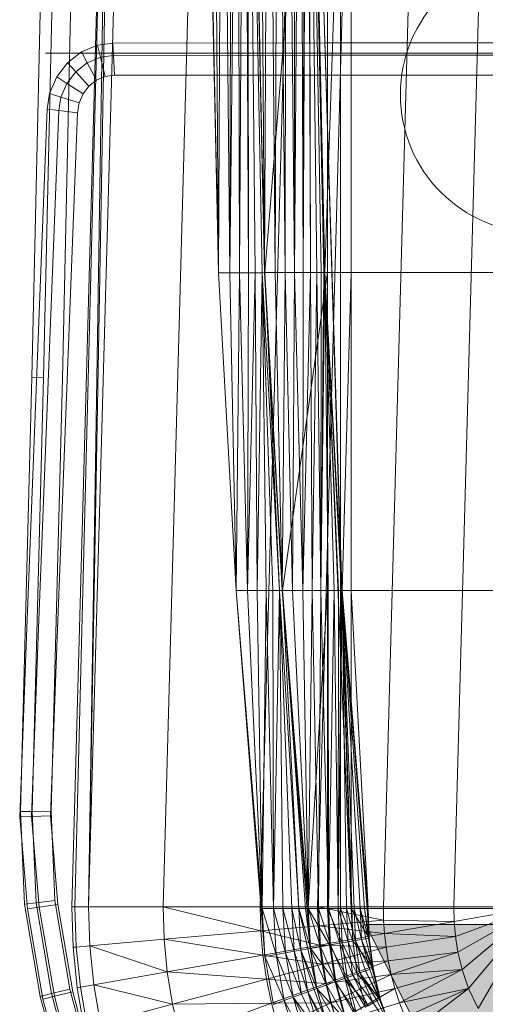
# Model space of a CAD drawing. Header units: metres. Extents: x 391.1 to 430.4, y 12.7 to 28.9.
# Tile 90 of 153: x 404.594 to 404.762, y 27.515 to 27.87. Entities that reach past the tile are written whole.
import ezdxf

# ---------------------------------------------------------------- set-up
doc = ezdxf.new("R2010")
doc.units = ezdxf.units.M
doc.layers.add('A-DETL-____-MBND', color=7, linetype='Continuous', lineweight=18)
doc.layers.add('A-GENM-____-OTLN', color=7, linetype='Continuous', lineweight=18)

# ---------------------------------------------------------------- blocks, each defined once
blk = doc.blocks.new('Family - Inodor PB-155417-01_FON_P0')
at = {"layer": 'A-DETL-____-MBND', "color": 253, "true_color": 0xaaaaaa}
for p, q in [((0.02769, 0.72747), (0.02057, 0.40793)), ((0.02769, 0.72747), (0.02057, 0.40793)), ((0.03191, 0.72725), (0.02479, 0.40776)), ((0.03191, 0.72725), (0.02479, 0.40776)), ((0.03874, 0.72691), (0.03162, 0.40749)), ((0.03874, 0.72691), (0.03162, 0.40749)), ((0.03494, 0.21652), (0.04902, 0.7262)), ((0.04902, 0.7262), (0.03612, 0.21652)), ((0.04902, 0.7262), (0.04107, 0.21652)), ((0.0502, 0.7262), (0.04107, 0.21652)), ((0.05515, 0.7262), (0.04107, 0.21652)), ((0.08204, 0.7262), (0.06796, 0.21652)), ((0.08802, 0.44565), (0.08189, 0.7262)), ((0.10461, 0.44571), (0.09848, 0.7262)), ((0.11707, 0.7262), (0.10299, 0.21652)), ((0.13782, 0.7262), (0.12375, 0.21652)), ((0.16159, 0.7262), (0.14752, 0.21652)), ((0.18701, 0.7262), (0.17293, 0.21652)), ((0.08202, 0.72555), (0.08802, 0.44565)), ((0.08202, 0.72555), (0.08802, 0.44565)), ((0.08578, 0.72555), (0.08802, 0.44565)), ((0.08578, 0.72555), (0.08802, 0.44565)), ((0.0892, 0.72555), (0.08802, 0.44565)), ((0.08802, 0.44565), (0.0892, 0.72555)), ((0.0892, 0.72555), (0.09212, 0.44566)), ((0.0892, 0.72555), (0.09212, 0.44566)), ((0.09248, 0.72555), (0.09212, 0.44566)), ((0.09212, 0.44566), (0.09248, 0.72555)), ((0.09212, 0.44566), (0.09491, 0.72555)), ((0.09212, 0.44566), (0.09491, 0.72555)), ((0.09491, 0.72555), (0.09554, 0.44566)), ((0.09491, 0.72555), (0.09554, 0.44566)), ((0.09737, 0.72555), (0.09554, 0.44566)), ((0.09554, 0.44566), (0.09737, 0.72555)), ((0.09737, 0.72555), (0.09882, 0.44566)), ((0.09737, 0.72555), (0.09882, 0.44566)), ((0.09837, 0.72555), (0.09882, 0.44566)), ((0.09837, 0.72555), (0.10126, 0.44566)), ((0.09837, 0.72555), (0.09882, 0.44566)), ((0.09837, 0.72555), (0.10371, 0.44566)), ((0.09837, 0.72555), (0.10126, 0.44566)), ((0.09837, 0.72555), (0.10471, 0.44572)), ((0.09837, 0.72555), (0.10371, 0.44566)), ((0.09837, 0.72555), (0.10471, 0.44572)), ((0.09861, 0.7256), (0.10461, 0.44571)), ((0.09861, 0.7256), (0.10461, 0.44571)), ((0.10238, 0.7256), (0.10461, 0.44571)), ((0.10238, 0.7256), (0.10461, 0.44571)), ((0.10604, 0.7256), (0.10461, 0.44571)), ((0.10461, 0.44571), (0.10604, 0.7256)), ((0.12737, 0.72561), (0.10471, 0.44572)), ((0.10471, 0.44572), (0.12737, 0.72561)), ((0.10604, 0.7256), (0.10839, 0.44571)), ((0.10604, 0.7256), (0.10839, 0.44571)), ((0.10947, 0.7256), (0.10839, 0.44571)), ((0.10839, 0.44571), (0.10947, 0.7256)), ((0.10947, 0.7256), (0.11204, 0.44571)), ((0.10947, 0.7256), (0.11204, 0.44571)), ((0.11257, 0.7256), (0.11204, 0.44571)), ((0.11204, 0.44571), (0.11257, 0.7256)), ((0.11257, 0.7256), (0.11547, 0.44571)), ((0.11257, 0.7256), (0.11547, 0.44571)), ((0.11525, 0.7256), (0.11547, 0.44571)), ((0.11525, 0.7256), (0.11547, 0.44571)), ((0.11742, 0.7256), (0.11547, 0.44571)), ((0.11547, 0.44571), (0.11742, 0.7256)), ((0.11742, 0.7256), (0.11858, 0.44571)), ((0.11742, 0.7256), (0.11858, 0.44571)), ((0.11902, 0.7256), (0.11858, 0.44571)), ((0.11858, 0.44571), (0.11902, 0.7256)), ((0.11858, 0.44571), (0.12, 0.7256)), ((0.11858, 0.44571), (0.12, 0.7256)), ((0.12, 0.7256), (0.12125, 0.44571)), ((0.12, 0.7256), (0.12125, 0.44571)), ((0.12032, 0.7256), (0.12632, 0.44571)), ((0.12032, 0.7256), (0.13594, 0.21593)), ((0.12032, 0.7256), (0.12632, 0.44571)), ((0.12032, 0.7256), (0.13594, 0.21593)), ((0.12032, 0.7256), (0.13646, 0.2042)), ((0.12032, 0.7256), (0.12632, 0.44571)), ((0.12032, 0.7256), (0.12125, 0.44571)), ((0.12032, 0.7256), (0.12343, 0.44571)), ((0.12032, 0.7256), (0.12125, 0.44571)), ((0.12032, 0.7256), (0.12503, 0.44571)), ((0.12032, 0.7256), (0.12343, 0.44571)), ((0.12032, 0.7256), (0.12601, 0.44571)), ((0.12032, 0.7256), (0.12503, 0.44571)), ((0.12032, 0.7256), (0.12632, 0.44571)), ((0.12032, 0.7256), (0.12601, 0.44571)), ((0.13594, 0.72561), (0.12632, 0.44571)), ((0.12632, 0.44571), (0.13594, 0.72561)), ((0.12737, 0.72561), (0.12737, 0.44571)), ((0.12737, 0.72561), (0.12737, 0.44571)), ((0.13205, 0.72561), (0.13205, 0.44571)), ((0.13205, 0.72561), (0.13205, 0.44571)), ((0.13594, 0.72561), (0.13594, 0.44571)), ((0.13594, 0.72561), (0.13594, 0.44571)), ((0.13594, 0.44571), (0.13594, 0.72561)), ((0.13594, 0.72561), (0.13594, 0.44571)), ((0.03847, 0.52548), (0.04426, 0.52793)), ((0.03847, 0.52548), (0.04426, 0.52793)), ((0.04426, 0.52793), (0.04975, 0.52867)), ((0.04426, 0.52793), (0.04975, 0.52867)), ((0.04426, 0.52793), (0.04534, 0.52359)), ((0.04534, 0.52359), (0.04426, 0.52793)), ((0.04975, 0.52867), (0.12668, 0.52871)), ((0.04975, 0.52867), (0.12668, 0.52871)), ((0.04975, 0.52867), (0.05002, 0.52422)), ((0.05002, 0.52422), (0.04975, 0.52867)), ((0.12668, 0.52871), (0.27914, 0.52871)), ((0.12668, 0.52871), (0.27914, 0.52871)), ((0.03345, 0.52157), (0.03847, 0.52548)), ((0.03345, 0.52157), (0.03847, 0.52548)), ((0.03847, 0.52548), (0.04055, 0.52156)), ((0.04055, 0.52156), (0.03847, 0.52548)), ((0.04055, 0.52156), (0.04534, 0.52359)), ((0.04055, 0.52156), (0.04534, 0.52359)), ((0.04534, 0.52359), (0.05002, 0.52422)), ((0.04534, 0.52359), (0.05002, 0.52422)), ((0.04534, 0.52359), (0.04707, 0.51657)), ((0.04707, 0.51657), (0.04534, 0.52359)), ((0.05002, 0.52422), (0.12668, 0.52427)), ((0.05002, 0.52422), (0.12668, 0.52427)), ((0.05002, 0.52422), (0.05045, 0.51703)), ((0.05045, 0.51703), (0.05002, 0.52422)), ((0.12668, 0.52427), (0.27914, 0.52427)), ((0.12668, 0.52427), (0.27914, 0.52427)), ((0.02953, 0.51645), (0.03345, 0.52157)), ((0.02953, 0.51645), (0.03345, 0.52157)), ((0.03345, 0.52157), (0.0364, 0.51833)), ((0.0364, 0.51833), (0.03345, 0.52157)), ((0.0364, 0.51833), (0.04055, 0.52156)), ((0.0364, 0.51833), (0.04055, 0.52156)), ((0.04055, 0.52156), (0.04391, 0.51523)), ((0.04391, 0.51523), (0.04055, 0.52156)), ((0.02697, 0.51046), (0.02953, 0.51645)), ((0.02697, 0.51046), (0.02953, 0.51645)), ((0.02953, 0.51645), (0.03316, 0.5141)), ((0.03316, 0.5141), (0.02953, 0.51645)), ((0.03316, 0.5141), (0.0364, 0.51833)), ((0.03316, 0.5141), (0.0364, 0.51833)), ((0.0364, 0.51833), (0.04118, 0.5131)), ((0.04118, 0.5131), (0.0364, 0.51833)), ((0.04707, 0.51657), (0.04391, 0.51523)), ((0.04391, 0.51523), (0.04707, 0.51657)), ((0.04707, 0.51657), (0.04391, 0.51523)), ((0.04707, 0.51657), (0.04391, 0.51523)), ((0.05045, 0.51703), (0.04707, 0.51657)), ((0.04707, 0.51657), (0.05045, 0.51703)), ((0.05045, 0.51703), (0.04707, 0.51657)), ((0.05045, 0.51703), (0.04707, 0.51657)), ((0.12668, 0.51707), (0.05045, 0.51703)), ((0.05045, 0.51703), (0.12668, 0.51707)), ((0.12668, 0.51707), (0.05045, 0.51703)), ((0.12668, 0.51707), (0.05045, 0.51703)), ((0.27914, 0.51707), (0.12668, 0.51707)), ((0.12668, 0.51707), (0.27914, 0.51707)), ((0.27914, 0.51707), (0.12668, 0.51707)), ((0.27914, 0.51707), (0.12668, 0.51707)), ((0.03104, 0.50915), (0.03316, 0.5141)), ((0.03104, 0.50915), (0.03316, 0.5141)), ((0.03316, 0.5141), (0.03904, 0.51031)), ((0.03904, 0.51031), (0.03316, 0.5141)), ((0.04118, 0.5131), (0.03904, 0.51031)), ((0.03904, 0.51031), (0.04118, 0.5131)), ((0.04118, 0.5131), (0.03904, 0.51031)), ((0.04118, 0.5131), (0.03904, 0.51031)), ((0.04391, 0.51523), (0.04118, 0.5131)), ((0.04118, 0.5131), (0.04391, 0.51523)), ((0.04391, 0.51523), (0.04118, 0.5131)), ((0.04391, 0.51523), (0.04118, 0.5131)), ((0.02604, 0.50472), (0.02697, 0.51046)), ((0.02604, 0.50472), (0.02697, 0.51046)), ((0.02697, 0.51046), (0.03104, 0.50915)), ((0.03104, 0.50915), (0.02697, 0.51046)), ((0.03025, 0.50425), (0.03104, 0.50915)), ((0.03025, 0.50425), (0.03104, 0.50915)), ((0.03104, 0.50915), (0.03764, 0.50704)), ((0.03764, 0.50704), (0.03104, 0.50915)), ((0.03904, 0.51031), (0.03764, 0.50704)), ((0.03764, 0.50704), (0.03904, 0.51031)), ((0.03904, 0.51031), (0.03764, 0.50704)), ((0.03904, 0.51031), (0.03764, 0.50704)), ((0.03764, 0.50704), (0.03707, 0.5035)), ((0.03707, 0.5035), (0.03764, 0.50704)), ((0.03764, 0.50704), (0.03707, 0.5035)), ((0.03764, 0.50704), (0.03707, 0.5035)), ((0.01865, 0.31422), (0.02604, 0.50472)), ((0.01865, 0.31422), (0.02604, 0.50472)), ((0.02287, 0.31404), (0.03025, 0.50425)), ((0.02287, 0.31404), (0.03025, 0.50425)), ((0.02604, 0.50472), (0.03025, 0.50425)), ((0.03025, 0.50425), (0.02604, 0.50472)), ((0.03707, 0.5035), (0.0297, 0.31375)), ((0.0297, 0.31375), (0.03707, 0.5035)), ((0.03707, 0.5035), (0.0297, 0.31375)), ((0.03707, 0.5035), (0.0297, 0.31375)), ((0.03025, 0.50425), (0.03707, 0.5035)), ((0.03707, 0.5035), (0.03025, 0.50425)), ((0.08802, 0.44565), (0.09212, 0.44566)), ((0.08802, 0.44565), (0.09212, 0.44566)), ((0.08802, 0.44565), (0.09437, 0.33076)), ((0.09212, 0.44566), (0.09437, 0.33076)), ((0.09212, 0.44566), (0.09554, 0.44566)), ((0.09212, 0.44566), (0.09437, 0.33076)), ((0.09212, 0.44566), (0.09554, 0.44566)), ((0.09554, 0.44566), (0.09437, 0.33076)), ((0.09437, 0.33076), (0.09554, 0.44566)), ((0.09554, 0.44566), (0.09846, 0.33077)), ((0.09554, 0.44566), (0.09882, 0.44566)), ((0.09554, 0.44566), (0.09882, 0.44566)), ((0.09554, 0.44566), (0.09846, 0.33077)), ((0.09882, 0.44566), (0.09846, 0.33077)), ((0.09846, 0.33077), (0.09882, 0.44566)), ((0.09846, 0.33077), (0.10126, 0.44566)), ((0.09846, 0.33077), (0.10126, 0.44566)), ((0.10126, 0.44566), (0.09882, 0.44566)), ((0.09882, 0.44566), (0.10126, 0.44566)), ((0.10371, 0.44566), (0.10126, 0.44566)), ((0.10126, 0.44566), (0.10188, 0.33077)), ((0.10126, 0.44566), (0.10371, 0.44566)), ((0.10126, 0.44566), (0.10188, 0.33077)), ((0.10371, 0.44566), (0.10188, 0.33077)), ((0.10188, 0.33077), (0.10371, 0.44566)), ((0.10471, 0.44572), (0.10371, 0.44566)), ((0.10371, 0.44566), (0.10471, 0.44572)), ((0.10371, 0.44566), (0.10516, 0.33077)), ((0.10371, 0.44566), (0.11005, 0.33077)), ((0.10371, 0.44566), (0.1076, 0.33077)), ((0.10371, 0.44566), (0.10516, 0.33077)), ((0.10371, 0.44566), (0.11005, 0.33077)), ((0.10371, 0.44566), (0.1076, 0.33077)), ((0.10461, 0.44571), (0.10839, 0.44571)), ((0.10461, 0.44571), (0.10839, 0.44571)), ((0.10461, 0.44571), (0.11096, 0.33082)), ((0.10471, 0.44572), (0.11005, 0.33077)), ((0.10471, 0.44572), (0.11105, 0.33082)), ((0.10471, 0.44572), (0.11005, 0.33077)), ((0.10471, 0.44572), (0.12737, 0.44571)), ((0.10471, 0.44572), (0.11105, 0.33082)), ((0.10471, 0.44572), (0.12737, 0.44571)), ((0.10839, 0.44571), (0.11096, 0.33082)), ((0.10839, 0.44571), (0.11204, 0.44571)), ((0.10839, 0.44571), (0.11204, 0.44571)), ((0.10839, 0.44571), (0.11096, 0.33082)), ((0.11204, 0.44571), (0.11096, 0.33082)), ((0.11096, 0.33082), (0.11204, 0.44571)), ((0.12737, 0.44571), (0.11105, 0.33082)), ((0.11105, 0.33082), (0.12737, 0.44571)), ((0.11204, 0.44571), (0.11473, 0.33082)), ((0.11204, 0.44571), (0.11547, 0.44571)), ((0.11204, 0.44571), (0.11547, 0.44571)), ((0.11204, 0.44571), (0.11473, 0.33082)), ((0.11547, 0.44571), (0.11473, 0.33082)), ((0.11473, 0.33082), (0.11547, 0.44571)), ((0.11547, 0.44571), (0.11839, 0.33082)), ((0.11547, 0.44571), (0.11858, 0.44571)), ((0.11547, 0.44571), (0.11858, 0.44571)), ((0.11547, 0.44571), (0.11839, 0.33082)), ((0.11858, 0.44571), (0.11839, 0.33082)), ((0.11839, 0.33082), (0.11858, 0.44571)), ((0.11839, 0.33082), (0.12125, 0.44571)), ((0.11839, 0.33082), (0.12125, 0.44571)), ((0.11858, 0.44571), (0.12125, 0.44571)), ((0.11858, 0.44571), (0.12125, 0.44571)), ((0.12125, 0.44571), (0.12182, 0.33082)), ((0.12343, 0.44571), (0.12125, 0.44571)), ((0.12125, 0.44571), (0.12343, 0.44571)), ((0.12125, 0.44571), (0.12182, 0.33082)), ((0.12343, 0.44571), (0.12182, 0.33082)), ((0.12182, 0.33082), (0.12343, 0.44571)), ((0.12503, 0.44571), (0.12343, 0.44571)), ((0.12343, 0.44571), (0.12492, 0.33082)), ((0.12343, 0.44571), (0.12503, 0.44571)), ((0.12343, 0.44571), (0.12492, 0.33082)), ((0.12503, 0.44571), (0.12492, 0.33082)), ((0.12492, 0.33082), (0.12503, 0.44571)), ((0.12492, 0.33082), (0.12601, 0.44571)), ((0.12492, 0.33082), (0.12601, 0.44571)), ((0.12492, 0.33082), (0.12632, 0.44571)), ((0.12492, 0.33082), (0.12632, 0.44571)), ((0.12601, 0.44571), (0.12503, 0.44571)), ((0.12503, 0.44571), (0.12601, 0.44571)), ((0.12632, 0.44571), (0.12601, 0.44571)), ((0.12601, 0.44571), (0.12632, 0.44571)), ((0.12632, 0.44571), (0.13594, 0.21593)), ((0.12632, 0.44571), (0.13266, 0.33082)), ((0.12632, 0.44571), (0.13594, 0.21593)), ((0.12632, 0.44571), (0.13594, 0.44571)), ((0.12632, 0.44571), (0.13266, 0.33082)), ((0.12632, 0.44571), (0.13594, 0.44571)), ((0.12632, 0.44571), (0.13266, 0.33082)), ((0.12632, 0.44571), (0.1276, 0.33082)), ((0.12632, 0.44571), (0.12977, 0.33082)), ((0.12632, 0.44571), (0.1276, 0.33082)), ((0.12632, 0.44571), (0.13137, 0.33082)), ((0.12632, 0.44571), (0.12977, 0.33082)), ((0.12632, 0.44571), (0.13235, 0.33082)), ((0.12632, 0.44571), (0.13137, 0.33082)), ((0.12632, 0.44571), (0.13266, 0.33082)), ((0.12632, 0.44571), (0.13235, 0.33082)), ((0.12737, 0.44571), (0.12737, 0.33082)), ((0.12737, 0.44571), (0.13205, 0.44571)), ((0.12737, 0.44571), (0.13205, 0.44571)), ((0.12737, 0.44571), (0.12737, 0.33082)), ((0.13205, 0.44571), (0.13205, 0.33082)), ((0.13594, 0.44571), (0.13205, 0.44571)), ((0.13205, 0.44571), (0.13205, 0.33082)), ((0.13205, 0.44571), (0.13594, 0.44571)), ((0.13594, 0.44571), (0.13266, 0.33082)), ((0.13594, 0.44571), (0.13266, 0.33082)), ((0.13594, 0.44571), (0.13594, 0.33082)), ((0.13594, 0.44571), (0.27003, 0.44571)), ((0.13594, 0.44571), (0.27003, 0.44571)), ((0.13594, 0.44571), (0.13594, 0.33082)), ((0.13594, 0.33082), (0.13594, 0.44571)), ((0.13594, 0.44571), (0.27003, 0.44571)), ((0.13594, 0.44571), (0.27003, 0.44571)), ((0.13594, 0.44571), (0.13594, 0.33082)), ((0.02057, 0.40793), (0.01643, 0.25093)), ((0.02057, 0.40793), (0.01643, 0.25093)), ((0.02057, 0.40793), (0.02479, 0.40776)), ((0.02479, 0.40776), (0.02057, 0.40793)), ((0.02479, 0.40776), (0.02066, 0.25097)), ((0.02479, 0.40776), (0.02066, 0.25097)), ((0.03162, 0.40749), (0.0275, 0.25103)), ((0.03162, 0.40749), (0.0275, 0.25103)), ((0.09437, 0.33076), (0.09846, 0.33077)), ((0.09437, 0.33076), (0.09846, 0.33077)), ((0.09437, 0.33076), (0.10371, 0.21587)), ((0.09437, 0.33076), (0.10371, 0.21587)), ((0.09437, 0.33076), (0.10473, 0.19854)), ((0.09846, 0.33077), (0.10371, 0.21587)), ((0.09846, 0.33077), (0.10188, 0.33077)), ((0.09846, 0.33077), (0.10188, 0.33077)), ((0.09846, 0.33077), (0.10371, 0.21587)), ((0.10188, 0.33077), (0.10371, 0.21587)), ((0.10188, 0.33077), (0.10516, 0.33077)), ((0.10188, 0.33077), (0.10516, 0.33077)), ((0.10188, 0.33077), (0.10371, 0.21587)), ((0.10516, 0.33077), (0.10371, 0.21587)), ((0.10371, 0.21587), (0.10516, 0.33077)), ((0.1076, 0.33077), (0.10516, 0.33077)), ((0.10516, 0.33077), (0.10781, 0.21587)), ((0.10516, 0.33077), (0.1076, 0.33077)), ((0.10516, 0.33077), (0.10781, 0.21587)), ((0.11005, 0.33077), (0.1076, 0.33077)), ((0.1076, 0.33077), (0.10781, 0.21587)), ((0.1076, 0.33077), (0.11005, 0.33077)), ((0.1076, 0.33077), (0.10781, 0.21587)), ((0.11005, 0.33077), (0.10781, 0.21587)), ((0.10781, 0.21587), (0.11005, 0.33077)), ((0.11105, 0.33082), (0.11005, 0.33077)), ((0.11005, 0.33077), (0.11105, 0.33082)), ((0.11005, 0.33077), (0.11123, 0.21587)), ((0.11005, 0.33077), (0.11694, 0.21587)), ((0.11005, 0.33077), (0.11451, 0.21587)), ((0.11005, 0.33077), (0.11123, 0.21587)), ((0.11005, 0.33077), (0.11694, 0.21587)), ((0.11005, 0.33077), (0.11451, 0.21587)), ((0.11096, 0.33082), (0.11473, 0.33082)), ((0.11096, 0.33082), (0.11473, 0.33082)), ((0.11096, 0.33082), (0.1203, 0.21587)), ((0.11096, 0.33082), (0.1203, 0.21587)), ((0.11096, 0.33082), (0.12107, 0.20142)), ((0.11105, 0.33082), (0.11694, 0.21587)), ((0.11105, 0.33082), (0.1194, 0.21587)), ((0.11105, 0.33082), (0.11694, 0.21587)), ((0.11105, 0.33082), (0.12039, 0.21593)), ((0.11105, 0.33082), (0.1194, 0.21587)), ((0.11105, 0.33082), (0.12737, 0.33082)), ((0.11105, 0.33082), (0.12039, 0.21593)), ((0.11105, 0.33082), (0.12737, 0.33082)), ((0.11473, 0.33082), (0.1203, 0.21587)), ((0.11473, 0.33082), (0.11839, 0.33082)), ((0.11473, 0.33082), (0.11839, 0.33082)), ((0.11473, 0.33082), (0.1203, 0.21587)), ((0.11839, 0.33082), (0.1203, 0.21587)), ((0.11839, 0.33082), (0.12182, 0.33082)), ((0.11839, 0.33082), (0.1203, 0.21587)), ((0.11839, 0.33082), (0.12182, 0.33082)), ((0.12182, 0.33082), (0.1203, 0.21587)), ((0.1203, 0.21587), (0.12182, 0.33082)), ((0.12737, 0.33082), (0.12039, 0.21593)), ((0.12039, 0.21593), (0.12737, 0.33082)), ((0.12182, 0.33082), (0.12407, 0.21587)), ((0.12182, 0.33082), (0.12492, 0.33082)), ((0.12182, 0.33082), (0.12492, 0.33082)), ((0.12182, 0.33082), (0.12407, 0.21587)), ((0.12492, 0.33082), (0.12407, 0.21587)), ((0.12407, 0.21587), (0.12492, 0.33082)), ((0.12492, 0.33082), (0.12773, 0.21587)), ((0.12492, 0.33082), (0.1276, 0.33082)), ((0.12492, 0.33082), (0.1276, 0.33082)), ((0.12492, 0.33082), (0.12773, 0.21587)), ((0.12737, 0.33082), (0.12737, 0.21593)), ((0.12737, 0.33082), (0.13205, 0.33082)), ((0.12737, 0.33082), (0.13205, 0.33082)), ((0.12737, 0.33082), (0.12737, 0.21593)), ((0.1276, 0.33082), (0.12773, 0.21587)), ((0.12977, 0.33082), (0.1276, 0.33082)), ((0.1276, 0.33082), (0.12977, 0.33082)), ((0.1276, 0.33082), (0.12773, 0.21587)), ((0.12977, 0.33082), (0.12773, 0.21587)), ((0.12773, 0.21587), (0.12977, 0.33082)), ((0.13137, 0.33082), (0.12977, 0.33082)), ((0.12977, 0.33082), (0.13116, 0.21587)), ((0.12977, 0.33082), (0.13137, 0.33082)), ((0.12977, 0.33082), (0.13116, 0.21587)), ((0.13137, 0.33082), (0.13116, 0.21587)), ((0.13116, 0.21587), (0.13137, 0.33082)), ((0.13116, 0.21587), (0.13235, 0.33082)), ((0.13116, 0.21587), (0.13235, 0.33082)), ((0.13116, 0.21587), (0.13266, 0.33082)), ((0.13116, 0.21587), (0.13266, 0.33082)), ((0.13235, 0.33082), (0.13137, 0.33082)), ((0.13137, 0.33082), (0.13235, 0.33082)), ((0.13205, 0.33082), (0.13205, 0.21593)), ((0.13594, 0.33082), (0.13205, 0.33082)), ((0.13205, 0.33082), (0.13205, 0.21593)), ((0.13205, 0.33082), (0.13594, 0.33082)), ((0.13266, 0.33082), (0.13235, 0.33082)), ((0.13235, 0.33082), (0.13266, 0.33082)), ((0.13266, 0.33082), (0.142, 0.21587)), ((0.13594, 0.33082), (0.13266, 0.33082)), ((0.13266, 0.33082), (0.13594, 0.21593)), ((0.13266, 0.33082), (0.13594, 0.21593)), ((0.13266, 0.33082), (0.142, 0.21587)), ((0.13266, 0.33082), (0.13426, 0.21587)), ((0.13266, 0.33082), (0.13694, 0.21587)), ((0.13266, 0.33082), (0.13426, 0.21587)), ((0.13266, 0.33082), (0.13911, 0.21587)), ((0.13266, 0.33082), (0.13694, 0.21587)), ((0.13266, 0.33082), (0.14071, 0.21587)), ((0.13266, 0.33082), (0.13911, 0.21587)), ((0.13266, 0.33082), (0.14169, 0.21587)), ((0.13266, 0.33082), (0.14071, 0.21587)), ((0.13266, 0.33082), (0.142, 0.21587)), ((0.13266, 0.33082), (0.14169, 0.21587)), ((0.142, 0.21587), (0.13594, 0.33082)), ((0.13594, 0.33082), (0.142, 0.21587)), ((0.13594, 0.21593), (0.13594, 0.33082)), ((0.13594, 0.33082), (0.13594, 0.21593)), ((0.13594, 0.33082), (0.27003, 0.33082)), ((0.13594, 0.33082), (0.142, 0.21587)), ((0.13594, 0.33082), (0.13594, 0.21593)), ((0.142, 0.21587), (0.13594, 0.33082)), ((0.13594, 0.33082), (0.27003, 0.33082)), ((0.13594, 0.21593), (0.13594, 0.33082)), ((0.13594, 0.33082), (0.27003, 0.33082)), ((0.13594, 0.33082), (0.13594, 0.21593)), ((0.13594, 0.33082), (0.27003, 0.33082)), ((0.01617, 0.24905), (0.01865, 0.31422)), ((0.01617, 0.24905), (0.01865, 0.31422)), ((0.0204, 0.24916), (0.02287, 0.31404)), ((0.0204, 0.24916), (0.02287, 0.31404)), ((0.0297, 0.31375), (0.02725, 0.24933)), ((0.02725, 0.24933), (0.0297, 0.31375)), ((0.0297, 0.31375), (0.02725, 0.24933)), ((0.0297, 0.31375), (0.02725, 0.24933)), ((0.01617, 0.24905), (0.0204, 0.24916)), ((0.0204, 0.24916), (0.01617, 0.24905)), ((0.01643, 0.25093), (0.02066, 0.25097)), ((0.02066, 0.25097), (0.01643, 0.25093)), ((0.01643, 0.25093), (0.01789, 0.21744)), ((0.01643, 0.25093), (0.01789, 0.21744)), ((0.0204, 0.24916), (0.02725, 0.24933)), ((0.02725, 0.24933), (0.0204, 0.24916)), ((0.02314, 0.2164), (0.0204, 0.24916)), ((0.02314, 0.2164), (0.0204, 0.24916)), ((0.02066, 0.25097), (0.0275, 0.25103)), ((0.0275, 0.25103), (0.02066, 0.25097)), ((0.02066, 0.25097), (0.0221, 0.21793)), ((0.02066, 0.25097), (0.0221, 0.21793)), ((0.02725, 0.24933), (0.02992, 0.21736)), ((0.02992, 0.21736), (0.02725, 0.24933)), ((0.02725, 0.24933), (0.02992, 0.21736)), ((0.02725, 0.24933), (0.02992, 0.21736)), ((0.0275, 0.25103), (0.02891, 0.21873)), ((0.0275, 0.25103), (0.02891, 0.21873)), ((0.01894, 0.2158), (0.01617, 0.24905)), ((0.01894, 0.2158), (0.01617, 0.24905)), ((0.01789, 0.21744), (0.0221, 0.21793)), ((0.0221, 0.21793), (0.01789, 0.21744)), ((0.01789, 0.21744), (0.02351, 0.18411)), ((0.01789, 0.21744), (0.02351, 0.18411)), ((0.0221, 0.21793), (0.02891, 0.21873)), ((0.02891, 0.21873), (0.0221, 0.21793)), ((0.0221, 0.21793), (0.02763, 0.18512)), ((0.0221, 0.21793), (0.02763, 0.18512)), ((0.02314, 0.2164), (0.02992, 0.21736)), ((0.02992, 0.21736), (0.02314, 0.2164)), ((0.02891, 0.21873), (0.0343, 0.18674)), ((0.02891, 0.21873), (0.0343, 0.18674)), ((0.02992, 0.21736), (0.03536, 0.18578)), ((0.03536, 0.18578), (0.02992, 0.21736)), ((0.02992, 0.21736), (0.03536, 0.18578)), ((0.02992, 0.21736), (0.03536, 0.18578)), ((0.01894, 0.2158), (0.02314, 0.2164)), ((0.02314, 0.2164), (0.01894, 0.2158)), ((0.02457, 0.18317), (0.01894, 0.2158)), ((0.02457, 0.18317), (0.01894, 0.2158)), ((0.02869, 0.18417), (0.02314, 0.2164)), ((0.02869, 0.18417), (0.02314, 0.2164)), ((0.03544, 0.20186), (0.03494, 0.21652)), ((0.03494, 0.21652), (0.03612, 0.21652)), ((0.03612, 0.21652), (0.03662, 0.20196)), ((0.03612, 0.21652), (0.04107, 0.21652)), ((0.04107, 0.21652), (0.04155, 0.20239)), ((0.06796, 0.21652), (0.04107, 0.21652)), ((0.06796, 0.21652), (0.06834, 0.20474)), ((0.06796, 0.21652), (0.10325, 0.20779)), ((0.10299, 0.21652), (0.06796, 0.21652)), ((0.10299, 0.21652), (0.10325, 0.20779)), ((0.12375, 0.21652), (0.10299, 0.21652)), ((0.10371, 0.21587), (0.10473, 0.19854)), ((0.10371, 0.21587), (0.10876, 0.19926)), ((0.10371, 0.21587), (0.10473, 0.19854)), ((0.10371, 0.21587), (0.10781, 0.21587)), ((0.10371, 0.21587), (0.10781, 0.21587)), ((0.10371, 0.21587), (0.10876, 0.19926)), ((0.10781, 0.21587), (0.10876, 0.19926)), ((0.10781, 0.21587), (0.11213, 0.19985)), ((0.10781, 0.21587), (0.10876, 0.19926)), ((0.10781, 0.21587), (0.11123, 0.21587)), ((0.10781, 0.21587), (0.11123, 0.21587)), ((0.10781, 0.21587), (0.11213, 0.19985)), ((0.11123, 0.21587), (0.11213, 0.19985)), ((0.11451, 0.21587), (0.11123, 0.21587)), ((0.11123, 0.21587), (0.11536, 0.20042)), ((0.11123, 0.21587), (0.11213, 0.19985)), ((0.11123, 0.21587), (0.11451, 0.21587)), ((0.11123, 0.21587), (0.11536, 0.20042)), ((0.11694, 0.21587), (0.11451, 0.21587)), ((0.11451, 0.21587), (0.11536, 0.20042)), ((0.11451, 0.21587), (0.11776, 0.20085)), ((0.11451, 0.21587), (0.11536, 0.20042)), ((0.11451, 0.21587), (0.11694, 0.21587)), ((0.11451, 0.21587), (0.11776, 0.20085)), ((0.1194, 0.21587), (0.11694, 0.21587)), ((0.11694, 0.21587), (0.11776, 0.20085)), ((0.11694, 0.21587), (0.12018, 0.20127)), ((0.11694, 0.21587), (0.11776, 0.20085)), ((0.11694, 0.21587), (0.1194, 0.21587)), ((0.11694, 0.21587), (0.12115, 0.2015)), ((0.11694, 0.21587), (0.12115, 0.2015)), ((0.11694, 0.21587), (0.12018, 0.20127)), ((0.12039, 0.21593), (0.1194, 0.21587)), ((0.1194, 0.21587), (0.12039, 0.21593)), ((0.1194, 0.21587), (0.12115, 0.2015)), ((0.1194, 0.21587), (0.12115, 0.2015)), ((0.1203, 0.21587), (0.12107, 0.20142)), ((0.1203, 0.21587), (0.12478, 0.20208)), ((0.1203, 0.21587), (0.12107, 0.20142)), ((0.1203, 0.21587), (0.12407, 0.21587)), ((0.1203, 0.21587), (0.12407, 0.21587)), ((0.1203, 0.21587), (0.12478, 0.20208)), ((0.12039, 0.21593), (0.12115, 0.2015)), ((0.12039, 0.21593), (0.12802, 0.20271)), ((0.12039, 0.21593), (0.12115, 0.2015)), ((0.12039, 0.21593), (0.12737, 0.21593)), ((0.12039, 0.21593), (0.12737, 0.21593)), ((0.12039, 0.21593), (0.12802, 0.20271)), ((0.12375, 0.21652), (0.12393, 0.2096)), ((0.12375, 0.21652), (0.14762, 0.21167)), ((0.14752, 0.21652), (0.12375, 0.21652)), ((0.12407, 0.21587), (0.12478, 0.20208)), ((0.12407, 0.21587), (0.12838, 0.20272)), ((0.12407, 0.21587), (0.12478, 0.20208)), ((0.12407, 0.21587), (0.12773, 0.21587)), ((0.12407, 0.21587), (0.12773, 0.21587)), ((0.12407, 0.21587), (0.12838, 0.20272)), ((0.12737, 0.21593), (0.12802, 0.20271)), ((0.12737, 0.21593), (0.13205, 0.21593)), ((0.12737, 0.21593), (0.13262, 0.20352)), ((0.12737, 0.21593), (0.12802, 0.20271)), ((0.12737, 0.21593), (0.13205, 0.21593)), ((0.12737, 0.21593), (0.13262, 0.20352)), ((0.12773, 0.21587), (0.12838, 0.20272)), ((0.12773, 0.21587), (0.13176, 0.20331)), ((0.12773, 0.21587), (0.12838, 0.20272)), ((0.12773, 0.21587), (0.13116, 0.21587)), ((0.12773, 0.21587), (0.13116, 0.21587)), ((0.12773, 0.21587), (0.13176, 0.20331)), ((0.13116, 0.21587), (0.13176, 0.20331)), ((0.13116, 0.21587), (0.13482, 0.20385)), ((0.13116, 0.21587), (0.13176, 0.20331)), ((0.13116, 0.21587), (0.13426, 0.21587)), ((0.13116, 0.21587), (0.13426, 0.21587)), ((0.13116, 0.21587), (0.13482, 0.20385)), ((0.13205, 0.21593), (0.13262, 0.20352)), ((0.13594, 0.21593), (0.13205, 0.21593)), ((0.13205, 0.21593), (0.13646, 0.2042)), ((0.13205, 0.21593), (0.13262, 0.20352)), ((0.13205, 0.21593), (0.13594, 0.21593)), ((0.13205, 0.21593), (0.13646, 0.2042)), ((0.13426, 0.21587), (0.13482, 0.20385)), ((0.13694, 0.21587), (0.13426, 0.21587)), ((0.13426, 0.21587), (0.13745, 0.20431)), ((0.13426, 0.21587), (0.13482, 0.20385)), ((0.13426, 0.21587), (0.13694, 0.21587)), ((0.13426, 0.21587), (0.13745, 0.20431)), ((0.142, 0.21587), (0.13594, 0.21593)), ((0.13594, 0.21593), (0.13646, 0.2042)), ((0.142, 0.21587), (0.13594, 0.21593)), ((0.13594, 0.21593), (0.14244, 0.20519)), ((0.13594, 0.21593), (0.13646, 0.2042)), ((0.13594, 0.21593), (0.142, 0.21587)), ((0.13594, 0.21593), (0.14244, 0.20519)), ((0.13594, 0.21593), (0.13646, 0.2042)), ((0.27003, 0.21593), (0.13594, 0.21593)), ((0.13594, 0.21593), (0.27003, 0.21593)), ((0.13594, 0.21593), (0.13646, 0.2042)), ((0.13911, 0.21587), (0.13694, 0.21587)), ((0.13694, 0.21587), (0.13745, 0.20431)), ((0.13694, 0.21587), (0.13959, 0.20469)), ((0.13694, 0.21587), (0.13745, 0.20431)), ((0.13694, 0.21587), (0.13911, 0.21587)), ((0.13694, 0.21587), (0.13959, 0.20469)), ((0.14071, 0.21587), (0.13911, 0.21587)), ((0.13911, 0.21587), (0.13959, 0.20469)), ((0.13911, 0.21587), (0.14117, 0.20497)), ((0.13911, 0.21587), (0.13959, 0.20469)), ((0.13911, 0.21587), (0.14071, 0.21587)), ((0.13911, 0.21587), (0.14213, 0.20514)), ((0.13911, 0.21587), (0.14213, 0.20514)), ((0.13911, 0.21587), (0.14117, 0.20497)), ((0.14169, 0.21587), (0.14071, 0.21587)), ((0.14071, 0.21587), (0.14213, 0.20514)), ((0.14071, 0.21587), (0.14169, 0.21587)), ((0.14071, 0.21587), (0.14244, 0.20519)), ((0.14071, 0.21587), (0.14244, 0.20519)), ((0.14071, 0.21587), (0.14213, 0.20514)), ((0.142, 0.21587), (0.14169, 0.21587)), ((0.14169, 0.21587), (0.14244, 0.20519)), ((0.14169, 0.21587), (0.142, 0.21587)), ((0.14169, 0.21587), (0.14244, 0.20519)), ((0.142, 0.21587), (0.26396, 0.21587)), ((0.142, 0.21587), (0.14244, 0.20519)), ((0.142, 0.21587), (0.14244, 0.20519)), ((0.142, 0.21587), (0.26396, 0.21587)), ((0.142, 0.21587), (0.14244, 0.20519)), ((0.142, 0.21587), (0.14244, 0.20519)), ((0.14752, 0.21652), (0.14762, 0.21167)), ((0.14752, 0.21652), (0.17293, 0.21652)), ((0.17293, 0.21652), (0.17309, 0.21124)), ((0.17293, 0.21652), (0.20299, 0.21652)), ((0.20299, 0.21652), (0.17309, 0.21124)), ((0.20299, 0.21652), (0.17357, 0.20581)), ((0.20299, 0.21652), (0.17447, 0.20005)), ((0.20299, 0.21652), (0.17593, 0.19381)), ((0.20299, 0.21652), (0.17822, 0.18699)), ((0.20299, 0.21652), (0.18172, 0.17968)), ((0.14762, 0.21167), (0.12393, 0.2096)), ((0.14762, 0.21167), (0.14795, 0.20681)), ((0.14762, 0.21167), (0.17309, 0.21124)), ((0.17309, 0.21124), (0.14795, 0.20681)), ((0.17309, 0.21124), (0.17357, 0.20581)), ((0.10325, 0.20779), (0.06834, 0.20474)), ((0.12393, 0.2096), (0.10325, 0.20779)), ((0.10325, 0.20779), (0.10402, 0.19907)), ((0.10325, 0.20779), (0.12449, 0.20268)), ((0.12393, 0.2096), (0.12449, 0.20268)), ((0.12393, 0.2096), (0.14795, 0.20681)), ((0.14795, 0.20681), (0.12449, 0.20268)), ((0.14795, 0.20681), (0.14851, 0.20192)), ((0.14795, 0.20681), (0.17357, 0.20581)), ((0.06834, 0.20474), (0.04155, 0.20239)), ((0.06834, 0.20474), (0.06948, 0.19298)), ((0.06834, 0.20474), (0.10402, 0.19907)), ((0.13262, 0.20352), (0.12802, 0.20271)), ((0.12802, 0.20271), (0.13262, 0.20352)), ((0.13176, 0.20331), (0.12838, 0.20272)), ((0.12838, 0.20272), (0.13176, 0.20331)), ((0.13482, 0.20385), (0.13176, 0.20331)), ((0.13176, 0.20331), (0.13482, 0.20385)), ((0.13176, 0.20331), (0.13363, 0.19063)), ((0.13176, 0.20331), (0.13655, 0.19169)), ((0.13176, 0.20331), (0.13363, 0.19063)), ((0.13176, 0.20331), (0.13655, 0.19169)), ((0.13646, 0.2042), (0.13262, 0.20352)), ((0.13262, 0.20352), (0.13646, 0.2042)), ((0.13262, 0.20352), (0.13445, 0.19099)), ((0.13262, 0.20352), (0.1381, 0.19232)), ((0.13262, 0.20352), (0.13445, 0.19099)), ((0.13262, 0.20352), (0.1381, 0.19232)), ((0.13745, 0.20431), (0.13482, 0.20385)), ((0.13482, 0.20385), (0.13745, 0.20431)), ((0.13482, 0.20385), (0.13655, 0.19169)), ((0.13482, 0.20385), (0.13906, 0.1926)), ((0.13482, 0.20385), (0.13655, 0.19169)), ((0.13482, 0.20385), (0.13906, 0.1926)), ((0.14244, 0.20519), (0.13646, 0.2042)), ((0.13646, 0.2042), (0.14244, 0.20519)), ((0.13646, 0.2042), (0.14382, 0.19434)), ((0.13646, 0.2042), (0.1381, 0.19232)), ((0.13646, 0.2042), (0.14382, 0.19434)), ((0.13646, 0.2042), (0.1381, 0.19232)), ((0.13646, 0.2042), (0.1381, 0.19232)), ((0.13959, 0.20469), (0.13745, 0.20431)), ((0.13745, 0.20431), (0.13959, 0.20469)), ((0.13745, 0.20431), (0.13906, 0.1926)), ((0.13745, 0.20431), (0.1411, 0.19335)), ((0.13745, 0.20431), (0.13906, 0.1926)), ((0.13745, 0.20431), (0.14261, 0.19389)), ((0.13745, 0.20431), (0.14261, 0.19389)), ((0.13745, 0.20431), (0.1411, 0.19335)), ((0.14117, 0.20497), (0.13959, 0.20469)), ((0.13959, 0.20469), (0.14117, 0.20497)), ((0.13959, 0.20469), (0.14261, 0.19389)), ((0.13959, 0.20469), (0.14382, 0.19434)), ((0.13959, 0.20469), (0.14353, 0.19423)), ((0.13959, 0.20469), (0.14261, 0.19389)), ((0.13959, 0.20469), (0.14382, 0.19434)), ((0.13959, 0.20469), (0.14353, 0.19423)), ((0.14213, 0.20514), (0.14117, 0.20497)), ((0.14117, 0.20497), (0.14213, 0.20514)), ((0.14117, 0.20497), (0.14382, 0.19434)), ((0.14117, 0.20497), (0.14382, 0.19434)), ((0.14244, 0.20519), (0.14213, 0.20514)), ((0.14213, 0.20514), (0.14244, 0.20519)), ((0.14213, 0.20514), (0.14382, 0.19434)), ((0.14213, 0.20514), (0.14382, 0.19434)), ((0.14244, 0.20519), (0.14382, 0.19434)), ((0.14244, 0.20519), (0.14382, 0.19434)), ((0.14382, 0.19434), (0.14244, 0.20519)), ((0.14244, 0.20519), (0.14382, 0.19434)), ((0.17357, 0.20581), (0.14851, 0.20192)), ((0.17357, 0.20581), (0.17447, 0.20005)), ((0.03662, 0.20196), (0.03544, 0.20186)), ((0.03695, 0.18724), (0.03544, 0.20186)), ((0.04155, 0.20239), (0.03662, 0.20196)), ((0.03662, 0.20196), (0.03811, 0.18745)), ((0.04155, 0.20239), (0.04299, 0.1883)), ((0.04155, 0.20239), (0.06948, 0.19298)), ((0.12449, 0.20268), (0.10402, 0.19907)), ((0.11213, 0.19985), (0.10876, 0.19926)), ((0.10876, 0.19926), (0.11213, 0.19985)), ((0.11536, 0.20042), (0.11213, 0.19985)), ((0.11213, 0.19985), (0.11536, 0.20042)), ((0.11213, 0.19985), (0.1149, 0.18381)), ((0.11213, 0.19985), (0.11798, 0.18494)), ((0.11213, 0.19985), (0.1149, 0.18381)), ((0.11213, 0.19985), (0.11798, 0.18494)), ((0.11776, 0.20085), (0.11536, 0.20042)), ((0.11536, 0.20042), (0.11776, 0.20085)), ((0.11536, 0.20042), (0.11798, 0.18494)), ((0.11536, 0.20042), (0.12027, 0.18577)), ((0.11536, 0.20042), (0.12027, 0.18577)), ((0.11536, 0.20042), (0.11798, 0.18494)), ((0.12018, 0.20127), (0.11776, 0.20085)), ((0.11776, 0.20085), (0.12018, 0.20127)), ((0.11776, 0.20085), (0.12027, 0.18577)), ((0.11776, 0.20085), (0.1235, 0.187)), ((0.11776, 0.20085), (0.12258, 0.18661)), ((0.11776, 0.20085), (0.12027, 0.18577)), ((0.11776, 0.20085), (0.1235, 0.187)), ((0.11776, 0.20085), (0.12258, 0.18661)), ((0.12115, 0.2015), (0.12018, 0.20127)), ((0.12018, 0.20127), (0.12115, 0.2015)), ((0.12018, 0.20127), (0.1235, 0.187)), ((0.12018, 0.20127), (0.1235, 0.187)), ((0.12478, 0.20208), (0.12107, 0.20142)), ((0.12107, 0.20142), (0.12478, 0.20208)), ((0.12107, 0.20142), (0.12697, 0.1882)), ((0.12107, 0.20142), (0.12343, 0.18691)), ((0.12107, 0.20142), (0.12697, 0.1882)), ((0.12802, 0.20271), (0.12115, 0.2015)), ((0.12115, 0.2015), (0.12802, 0.20271)), ((0.12115, 0.2015), (0.1235, 0.187)), ((0.12115, 0.2015), (0.13006, 0.18939)), ((0.12115, 0.2015), (0.1235, 0.187)), ((0.12115, 0.2015), (0.13006, 0.18939)), ((0.12449, 0.20268), (0.12543, 0.19574)), ((0.12449, 0.20268), (0.14851, 0.20192)), ((0.12838, 0.20272), (0.12478, 0.20208)), ((0.12478, 0.20208), (0.12838, 0.20272)), ((0.12478, 0.20208), (0.12697, 0.1882)), ((0.12478, 0.20208), (0.13041, 0.18945)), ((0.12478, 0.20208), (0.12697, 0.1882)), ((0.12478, 0.20208), (0.13041, 0.18945)), ((0.14851, 0.20192), (0.12543, 0.19574)), ((0.12802, 0.20271), (0.13006, 0.18939)), ((0.12802, 0.20271), (0.13445, 0.19099)), ((0.12802, 0.20271), (0.13006, 0.18939)), ((0.12802, 0.20271), (0.13445, 0.19099)), ((0.12838, 0.20272), (0.13041, 0.18945)), ((0.12838, 0.20272), (0.13363, 0.19063)), ((0.12838, 0.20272), (0.13041, 0.18945)), ((0.12838, 0.20272), (0.13363, 0.19063)), ((0.14851, 0.20192), (0.14931, 0.19698)), ((0.14931, 0.19698), (0.17447, 0.20005)), ((0.17447, 0.20005), (0.15037, 0.19198)), ((0.17447, 0.20005), (0.17593, 0.19381)), ((0.10402, 0.19907), (0.06948, 0.19298)), ((0.10402, 0.19907), (0.10532, 0.19035)), ((0.10402, 0.19907), (0.12543, 0.19574)), ((0.10876, 0.19926), (0.10473, 0.19854)), ((0.10473, 0.19854), (0.10876, 0.19926)), ((0.10473, 0.19854), (0.11169, 0.18265)), ((0.10473, 0.19854), (0.10784, 0.18124)), ((0.10473, 0.19854), (0.11169, 0.18265)), ((0.12543, 0.19574), (0.10532, 0.19035)), ((0.10876, 0.19926), (0.11169, 0.18265)), ((0.10876, 0.19926), (0.1149, 0.18381)), ((0.10876, 0.19926), (0.11169, 0.18265)), ((0.10876, 0.19926), (0.1149, 0.18381)), ((0.12543, 0.19574), (0.14931, 0.19698)), ((0.12543, 0.19574), (0.12677, 0.18878)), ((0.14931, 0.19698), (0.12677, 0.18878)), ((0.14931, 0.19698), (0.15037, 0.19198)), ((0.06948, 0.19298), (0.04299, 0.1883)), ((0.06948, 0.19298), (0.0714, 0.18126)), ((0.06948, 0.19298), (0.10532, 0.19035)), ((0.1381, 0.19232), (0.13445, 0.19099)), ((0.13445, 0.19099), (0.1381, 0.19232)), ((0.13906, 0.1926), (0.13655, 0.19169)), ((0.13655, 0.19169), (0.13906, 0.1926)), ((0.14382, 0.19434), (0.1381, 0.19232)), ((0.1381, 0.19232), (0.14382, 0.19434)), ((0.1381, 0.19232), (0.14638, 0.18319)), ((0.1381, 0.19232), (0.1411, 0.18021)), ((0.1381, 0.19232), (0.14638, 0.18319)), ((0.1381, 0.19232), (0.1411, 0.18021)), ((0.1381, 0.19232), (0.1411, 0.18021)), ((0.1411, 0.19335), (0.13906, 0.1926)), ((0.13906, 0.1926), (0.1411, 0.19335)), ((0.13906, 0.1926), (0.14387, 0.18174)), ((0.13906, 0.1926), (0.14611, 0.18303)), ((0.13906, 0.1926), (0.14526, 0.18254)), ((0.13906, 0.1926), (0.14387, 0.18174)), ((0.13906, 0.1926), (0.14611, 0.18303)), ((0.13906, 0.1926), (0.14526, 0.18254)), ((0.14261, 0.19389), (0.1411, 0.19335)), ((0.1411, 0.19335), (0.14261, 0.19389)), ((0.1411, 0.19335), (0.14611, 0.18303)), ((0.1411, 0.19335), (0.14638, 0.18319)), ((0.1411, 0.19335), (0.14638, 0.18319)), ((0.1411, 0.19335), (0.14611, 0.18303)), ((0.14353, 0.19423), (0.14261, 0.19389)), ((0.14261, 0.19389), (0.14353, 0.19423)), ((0.14261, 0.19389), (0.14638, 0.18319)), ((0.14261, 0.19389), (0.14638, 0.18319)), ((0.14382, 0.19434), (0.14353, 0.19423)), ((0.14353, 0.19423), (0.14382, 0.19434)), ((0.14353, 0.19423), (0.14638, 0.18319)), ((0.14353, 0.19423), (0.14638, 0.18319)), ((0.14382, 0.19434), (0.14638, 0.18319)), ((0.14382, 0.19434), (0.14638, 0.18319)), ((0.14638, 0.18319), (0.14382, 0.19434)), ((0.14382, 0.19434), (0.14638, 0.18319)), ((0.15037, 0.19198), (0.17593, 0.19381)), ((0.17593, 0.19381), (0.15172, 0.18692)), ((0.17593, 0.19381), (0.15339, 0.18179)), ((0.17593, 0.19381), (0.17822, 0.18699)), ((0.10532, 0.19035), (0.0714, 0.18126)), ((0.10532, 0.19035), (0.10716, 0.18164)), ((0.10532, 0.19035), (0.12677, 0.18878)), ((0.12677, 0.18878), (0.10716, 0.18164)), ((0.13006, 0.18939), (0.1235, 0.187)), ((0.1235, 0.187), (0.13006, 0.18939)), ((0.12677, 0.18878), (0.15037, 0.19198)), ((0.12677, 0.18878), (0.12854, 0.1818)), ((0.13041, 0.18945), (0.12697, 0.1882)), ((0.12697, 0.1882), (0.13041, 0.18945)), ((0.15037, 0.19198), (0.12854, 0.1818)), ((0.13445, 0.19099), (0.13006, 0.18939)), ((0.13006, 0.18939), (0.13445, 0.19099)), ((0.13006, 0.18939), (0.13368, 0.17592)), ((0.13006, 0.18939), (0.13773, 0.17826)), ((0.13006, 0.18939), (0.13368, 0.17592)), ((0.13006, 0.18939), (0.13773, 0.17826)), ((0.13363, 0.19063), (0.13041, 0.18945)), ((0.13041, 0.18945), (0.13363, 0.19063)), ((0.13041, 0.18945), (0.13402, 0.17605)), ((0.13041, 0.18945), (0.13699, 0.17777)), ((0.13041, 0.18945), (0.13699, 0.17777)), ((0.13041, 0.18945), (0.13402, 0.17605)), ((0.13655, 0.19169), (0.13363, 0.19063)), ((0.13363, 0.19063), (0.13655, 0.19169)), ((0.13363, 0.19063), (0.13699, 0.17777)), ((0.13363, 0.19063), (0.14199, 0.18066)), ((0.13363, 0.19063), (0.13967, 0.17932)), ((0.13363, 0.19063), (0.13699, 0.17777)), ((0.13363, 0.19063), (0.14199, 0.18066)), ((0.13363, 0.19063), (0.13967, 0.17932)), ((0.13445, 0.19099), (0.13773, 0.17826)), ((0.13445, 0.19099), (0.1411, 0.18021)), ((0.13445, 0.19099), (0.13773, 0.17826)), ((0.13445, 0.19099), (0.1411, 0.18021)), ((0.13655, 0.19169), (0.14199, 0.18066)), ((0.13655, 0.19169), (0.14387, 0.18174)), ((0.13655, 0.19169), (0.14387, 0.18174)), ((0.13655, 0.19169), (0.14199, 0.18066)), ((0.15037, 0.19198), (0.15172, 0.18692)), ((0.02351, 0.18411), (0.02763, 0.18512)), ((0.02763, 0.18512), (0.02351, 0.18411)), ((0.02763, 0.18512), (0.0343, 0.18674)), ((0.0343, 0.18674), (0.02763, 0.18512)), ((0.02763, 0.18512), (0.03632, 0.15326)), ((0.02763, 0.18512), (0.03632, 0.15326)), ((0.02869, 0.18417), (0.03536, 0.18578)), ((0.03536, 0.18578), (0.02869, 0.18417)), ((0.0343, 0.18674), (0.04281, 0.15553)), ((0.0343, 0.18674), (0.04281, 0.15553)), ((0.03536, 0.18578), (0.04353, 0.15485)), ((0.04353, 0.15485), (0.03536, 0.18578)), ((0.03536, 0.18578), (0.04353, 0.15485)), ((0.03536, 0.18578), (0.04353, 0.15485)), ((0.03811, 0.18745), (0.03695, 0.18724)), ((0.03947, 0.1727), (0.03695, 0.18724)), ((0.04299, 0.1883), (0.03811, 0.18745)), ((0.03811, 0.18745), (0.04061, 0.17301)), ((0.04299, 0.1883), (0.04539, 0.17429)), ((0.04299, 0.1883), (0.0714, 0.18126)), ((0.12027, 0.18577), (0.11798, 0.18494)), ((0.11798, 0.18494), (0.12027, 0.18577)), ((0.12258, 0.18661), (0.12027, 0.18577)), ((0.12027, 0.18577), (0.12258, 0.18661)), ((0.12027, 0.18577), (0.12467, 0.17066)), ((0.12027, 0.18577), (0.12764, 0.17243)), ((0.12027, 0.18577), (0.1268, 0.17189)), ((0.12027, 0.18577), (0.12467, 0.17066)), ((0.12027, 0.18577), (0.12764, 0.17243)), ((0.12027, 0.18577), (0.1268, 0.17189)), ((0.1235, 0.187), (0.12258, 0.18661)), ((0.12258, 0.18661), (0.1235, 0.187)), ((0.12258, 0.18661), (0.12764, 0.17243)), ((0.12258, 0.18661), (0.12764, 0.17243)), ((0.12697, 0.1882), (0.12343, 0.18691)), ((0.12343, 0.18691), (0.12697, 0.1882)), ((0.12343, 0.18691), (0.13085, 0.17422)), ((0.12343, 0.18691), (0.13085, 0.17422)), ((0.12343, 0.18691), (0.12758, 0.17234)), ((0.1235, 0.187), (0.12764, 0.17243)), ((0.1235, 0.187), (0.13368, 0.17592)), ((0.1235, 0.187), (0.12764, 0.17243)), ((0.1235, 0.187), (0.13368, 0.17592)), ((0.12697, 0.1882), (0.13085, 0.17422)), ((0.12697, 0.1882), (0.13402, 0.17605)), ((0.12697, 0.1882), (0.13402, 0.17605)), ((0.12697, 0.1882), (0.13085, 0.17422)), ((0.12854, 0.1818), (0.15172, 0.18692)), ((0.15172, 0.18692), (0.13077, 0.17482)), ((0.15172, 0.18692), (0.15339, 0.18179)), ((0.15339, 0.18179), (0.17822, 0.18699)), ((0.17822, 0.18699), (0.15543, 0.17661)), ((0.17822, 0.18699), (0.15787, 0.1714)), ((0.17822, 0.18699), (0.18172, 0.17968)), ((0.02351, 0.18411), (0.0323, 0.15186)), ((0.02351, 0.18411), (0.0323, 0.15186)), ((0.02457, 0.18317), (0.02869, 0.18417)), ((0.02869, 0.18417), (0.02457, 0.18317)), ((0.033, 0.15122), (0.02457, 0.18317)), ((0.033, 0.15122), (0.02457, 0.18317)), ((0.03703, 0.15261), (0.02869, 0.18417)), ((0.03703, 0.15261), (0.02869, 0.18417)), ((0.0714, 0.18126), (0.10716, 0.18164)), ((0.10716, 0.18164), (0.07412, 0.16961)), ((0.10716, 0.18164), (0.12854, 0.1818)), ((0.10716, 0.18164), (0.10958, 0.17296)), ((0.11169, 0.18265), (0.10784, 0.18124)), ((0.10784, 0.18124), (0.11169, 0.18265)), ((0.12854, 0.1818), (0.10958, 0.17296)), ((0.1149, 0.18381), (0.11169, 0.18265)), ((0.11169, 0.18265), (0.1149, 0.18381)), ((0.11169, 0.18265), (0.11676, 0.16609)), ((0.11169, 0.18265), (0.11972, 0.1678)), ((0.11169, 0.18265), (0.11972, 0.1678)), ((0.11169, 0.18265), (0.11676, 0.16609)), ((0.11798, 0.18494), (0.1149, 0.18381)), ((0.1149, 0.18381), (0.11798, 0.18494)), ((0.1149, 0.18381), (0.11972, 0.1678)), ((0.1149, 0.18381), (0.12467, 0.17066)), ((0.1149, 0.18381), (0.12256, 0.16944)), ((0.1149, 0.18381), (0.11972, 0.1678)), ((0.1149, 0.18381), (0.12467, 0.17066)), ((0.1149, 0.18381), (0.12256, 0.16944)), ((0.11798, 0.18494), (0.12467, 0.17066)), ((0.11798, 0.18494), (0.12467, 0.17066)), ((0.12854, 0.1818), (0.13077, 0.17482)), ((0.13077, 0.17482), (0.15339, 0.18179)), ((0.14638, 0.18319), (0.1411, 0.18021)), ((0.1411, 0.18021), (0.14638, 0.18319)), ((0.14387, 0.18174), (0.14199, 0.18066)), ((0.14199, 0.18066), (0.14387, 0.18174)), ((0.14526, 0.18254), (0.14387, 0.18174)), ((0.14387, 0.18174), (0.14526, 0.18254)), ((0.14387, 0.18174), (0.15046, 0.1718)), ((0.14387, 0.18174), (0.15046, 0.1718)), ((0.14611, 0.18303), (0.14526, 0.18254)), ((0.14526, 0.18254), (0.14611, 0.18303)), ((0.14526, 0.18254), (0.15046, 0.1718)), ((0.14526, 0.18254), (0.15046, 0.1718)), ((0.14638, 0.18319), (0.14611, 0.18303)), ((0.14611, 0.18303), (0.14638, 0.18319)), ((0.14611, 0.18303), (0.15046, 0.1718)), ((0.14611, 0.18303), (0.15046, 0.1718)), ((0.14638, 0.18319), (0.15046, 0.1718)), ((0.14638, 0.18319), (0.15046, 0.1718)), ((0.15046, 0.1718), (0.14638, 0.18319)), ((0.14638, 0.18319), (0.15046, 0.1718)), ((0.15339, 0.18179), (0.15543, 0.17661)), ((0.0714, 0.18126), (0.04539, 0.17429)), ((0.0714, 0.18126), (0.07412, 0.16961))]:
    blk.add_line(p, q, dxfattribs=at)
blk = doc.blocks.new('Family - LONDR55-XX_ZZ-ARQ-CAA-M3D-Londres55-155732-01_FON_P0')
at = {"layer": 'A-DETL-____-MBND', "color": 253, "true_color": 0xaaaaaa}
blk.add_line((0, 0), (0.34945, 0), dxfattribs=at)
blk = doc.blocks.new('Family - Nuevo macro _8_-155733-01_FON_P0')
blk.add_blockref('Family - LONDR55-XX_ZZ-ARQ-CAA-M3D-Londres55-155732-01_FON_P0', (0, 0))
blk = doc.blocks.new('LONDR55-XX_ZZ-ARQ-CAA-M3D-Londres55_ifc-1-01_FON_P0')
at = {"layer": 'A-DETL-____-MBND', "color": 253, "lineweight": 18, "true_color": 0xaaaaaa}
blk.add_blockref('Family - Inodor PB-155417-01_FON_P0', (404.57781, 27.33331), dxfattribs=at)
at = {"layer": 'A-GENM-____-OTLN', "color": 253, "lineweight": 18, "true_color": 0xaaaaaa}
blk.add_blockref('Family - Nuevo macro _8_-155733-01_FON_P0', (404.60325, 27.85828), dxfattribs=at)
blk = doc.blocks.new('ZYR_02_02 Punts Consum - 01 Punt Consum AF-687799-01_FON_P0')
at = {"layer": 'A-DETL-____-MBND', "true_color": 0x0000fa}
blk.add_hatch(color=5, dxfattribs=at).paths.add_polyline_path([(0, 0.425), (-0.0625, 0.3), (0.0625, 0.3)])
at = {"layer": 'A-DETL-____-MBND', "color": 5, "true_color": 0x0000fa}
for p, q in [((0.0625, 0.3), (0, 0.425)), ((0, 0.425), (0.0625, 0.3)), ((-0.0625, 0.3), (0.0625, 0.3)), ((-0.0625, 0.3), (0.0625, 0.3))]:
    blk.add_line(p, q, dxfattribs=at)
blk.add_circle((0, 0), 0.05, dxfattribs=at)

msp = doc.modelspace()

# ---------------------------------------------------------------- block references
at = {"lineweight": 5}
msp.add_blockref('LONDR55-XX_ZZ-ARQ-CAA-M3D-Londres55_ifc-1-01_FON_P0', (0, 0), dxfattribs=at)
at = {"layer": 'A-DETL-____-MBND', "color": 5, "true_color": 0x0000fa, "rotation": 180}
msp.add_blockref('ZYR_02_02 Punts Consum - 01 Punt Consum AF-687799-01_FON_P0', (404.78146, 27.84342), dxfattribs=at)

doc.saveas('drawing.dxf')
